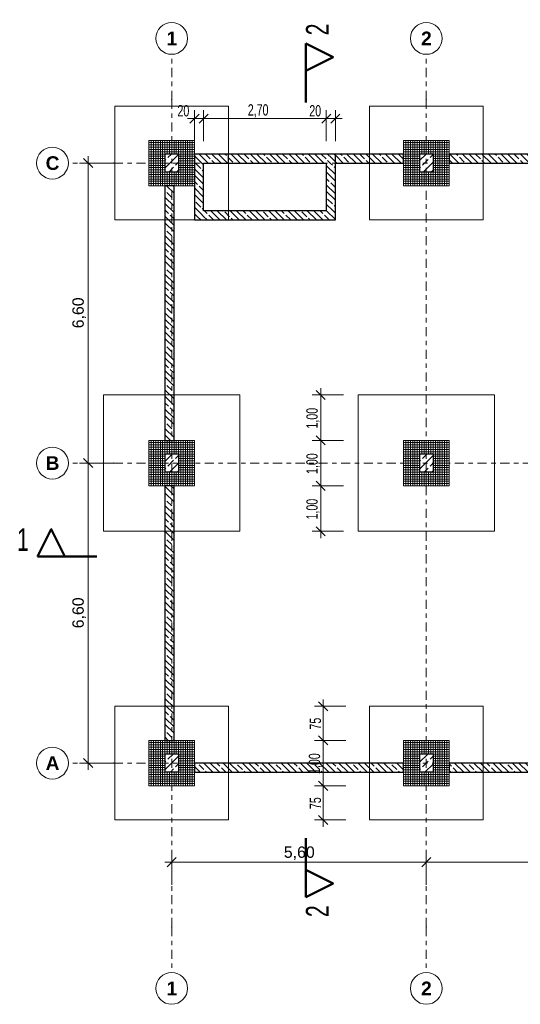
# Model space of a CAD drawing. Header units: metres. Extents: x -3.3 to 34.5, y -5.3 to 16.4.
# Tile 1 of 4: x -3.3 to 7.7, y -5.3 to 16.4. Entities that reach past the tile are written whole.
import ezdxf

# ---------------------------------------------------------------- set-up
doc = ezdxf.new("R2010")
doc.units = ezdxf.units.M
doc.header["$MEASUREMENT"] = 0
doc.set_wipeout_variables(frame=1)
for name, pattern in [('Raster', [0.4, 0.2, -0.1, 0, -0.1]), ('Untersicht', [0.2, 0.15, -0.05]), ('Wipeout_Contour', [1, 0, -1])]:
    doc.linetypes.add(name, pattern=pattern)
for name, color, linetype in [('85 Marker Schnitt.Marker', 7, 'Continuous'), ('Neubau_10 Stütze', 7, 'Continuous'), ('Neubau_10 Wand Aussen', 7, 'Continuous'), ('Neubau_20 Decke Roh', 7, 'Continuous'), ('Neubau_20 Fundamente', 7, 'Continuous'), ('Neubau_86 Achsraster', 7, 'Continuous'), ('Neubau_93 1_100 Bemaßung', 7, 'Continuous')]:
    doc.layers.add(name, color=color, linetype=linetype)
doc.styles.add('ERSTELLTER_STIL_1', font='arialbd.ttf')
doc.styles.add('ERSTELLTER_STIL_2', font='arial.ttf')
doc.styles.add('ERSTELLTER_STIL_3', font='GOTHIC.TTF', dxfattribs={"width": 0.7})
doc.dimstyles.new('ERSTELLTER_STIL__1', dxfattribs={"dimtxt": 0.25, "dimasz": 0.190285, "dimexe": 0.18, "dimexo": 0.5, "dimgap": 0, "dimtad": 1, "dimzin": 0, "dimdsep": 46, "dimtxsty": 'ERSTELLTER_STIL_2', "dimblk": 'ARROWHEAD_6', "dimblk1": 'ARROWHEAD_6', "dimblk2": 'ARROWHEAD_6', "dimcen": 0.09, "dimclrd": 7, "dimclre": 7, "dimclrt": 7, "dimazin": 0, "dimtfac": 1, "dimtdec": 4, "dimtmove": 0, "dimatfit": 3, "dimfxl": 1, "dimtolj": 1, "dimtzin": 0, "dimarcsym": 0})
doc.dimstyles.new('ERSTELLTER_STIL__2', dxfattribs={"dimtxt": 0.25, "dimasz": 0.190285, "dimexe": 0.18, "dimexo": 0.5, "dimgap": 0, "dimtad": 1, "dimtih": 1, "dimtoh": 1, "dimzin": 0, "dimdsep": 46, "dimtxsty": 'ERSTELLTER_STIL_2', "dimblk": 'ARROWHEAD_6', "dimblk1": 'ARROWHEAD_6', "dimblk2": 'ARROWHEAD_6', "dimcen": 0.09, "dimclrd": 7, "dimclre": 7, "dimclrt": 7, "dimazin": 0, "dimtfac": 1, "dimtdec": 4, "dimtmove": 0, "dimatfit": 3, "dimfxl": 1, "dimtolj": 1, "dimtzin": 0, "dimarcsym": 0})
doc.dimstyles.new('ERSTELLTER_STIL__3', dxfattribs={"dimtxt": 0.25, "dimasz": 0.190285, "dimexe": 0.18, "dimexo": 0.5, "dimgap": 0, "dimtad": 1, "dimtih": 1, "dimtoh": 1, "dimzin": 0, "dimdsep": 46, "dimtxsty": 'ERSTELLTER_STIL_3', "dimblk": 'ARROWHEAD_6', "dimblk1": 'ARROWHEAD_6', "dimblk2": 'ARROWHEAD_6', "dimcen": 0.09, "dimclrd": 7, "dimclre": 7, "dimclrt": 7, "dimazin": 0, "dimtfac": 1, "dimtdec": 4, "dimtmove": 0, "dimatfit": 3, "dimfxl": 1, "dimtolj": 1, "dimtzin": 0, "dimarcsym": 0})
doc.dimstyles.new('ERSTELLTER_STIL__4', dxfattribs={"dimtxt": 0.25, "dimasz": 0.190285, "dimexe": 0.18, "dimexo": 0.5, "dimgap": 0, "dimtad": 1, "dimzin": 0, "dimdsep": 46, "dimtxsty": 'ERSTELLTER_STIL_3', "dimblk": 'ARROWHEAD_6', "dimblk1": 'ARROWHEAD_6', "dimblk2": 'ARROWHEAD_6', "dimcen": 0.09, "dimclrd": 7, "dimclre": 7, "dimclrt": 7, "dimazin": 0, "dimtfac": 1, "dimtdec": 4, "dimtmove": 0, "dimatfit": 3, "dimfxl": 1, "dimtolj": 1, "dimtzin": 0, "dimarcsym": 0})
pattern_1 = [(135, (0, 0), (0.212132, 0.212132), []), (135, (-0.0707, -0.0707), (0.212132, 0.212132), []), (135, (-0.14142, -0.14142), (0.212132, 0.212132), [0.15, -0.05])]
pattern_2 = [(45, (0, 0), (-0.1697056, 0.1697056), []), (45, (-0.08485, 0.08485), (-0.1697056, 0.1697056), [0.18, -0.06])]
pattern_3 = [(0, (0, 0), (0, 0.05), []), (90, (0, 0), (-0.05, 0), [])]

# ---------------------------------------------------------------- blocks, each defined once
blk = doc.blocks.new('*D1')
at = {"layer": 'Neubau_93 1_100 Bemaßung', "color": 7, "linetype": 'Continuous', "lineweight": 13, "transparency": 16777216}
for p, q in [((-1.739, 13.1), (-1.939, 13.3)), ((-1.839, 13.35), (-1.839, 13.2)), ((-2.027, 13.2), (-1.339, 13.2)), ((-2.027, 6.6), (-1.339, 6.6)), ((-1.739, 6.5), (-1.939, 6.7))]:
    blk.add_line(p, q, dxfattribs=at)
at = {"color": 254, "linetype": 'Wipeout_Contour', "lineweight": 0, "ltscale": 40.489535, "transparency": 16777216}
blk.add_wipeout([(-1.839, 9.516), (-1.839, 10.284), (-2.189, 10.284), (-2.189, 9.516)], dxfattribs=at).dxf.layer = 'Neubau_93 1_100 Bemaßung'
at = {"layer": 'Neubau_93 1_100 Bemaßung', "color": 7, "linetype": 'Continuous', "lineweight": 13, "transparency": 16777216}
blk.add_line((-1.839, 13.2), (-1.839, 6.6), dxfattribs=at)
at = {"layer": 'Neubau_93 1_100 Bemaßung', "color": 7, "lineweight": 13, "transparency": 16777216, "insert": (-1.889, 9.566), "char_height": 0.25, "attachment_point": 7, "rotation": 90, "style": 'ERSTELLTER_STIL_2'}
blk.add_mtext('\\A1;6,60', dxfattribs=at)
blk = doc.blocks.new('ARROWHEAD_6')
at = {"color": 0, "linetype": 'Continuous', "lineweight": 0}
for p, q in [((0, 0), (-1, 0)), ((-0.5, -0.5), (0.5, 0.5))]:
    blk.add_line(p, q, dxfattribs=at)
blk = doc.blocks.new('*D3')
at = {"layer": 'Neubau_93 1_100 Bemaßung', "color": 7, "linetype": 'Continuous', "lineweight": 13, "transparency": 16777216}
for p, q in [((-2.027, 6.6), (-1.339, 6.6)), ((-1.739, 6.5), (-1.939, 6.7)), ((-1.939, 0.1), (-1.739, -0.1)), ((-2.027, 0), (-1.339, 0)), ((-1.839, 0), (-1.839, -0.15))]:
    blk.add_line(p, q, dxfattribs=at)
at = {"color": 254, "linetype": 'Wipeout_Contour', "lineweight": 0, "ltscale": 15.752377, "transparency": 16777216}
blk.add_wipeout([(-1.839, 2.916), (-1.839, 3.684), (-2.189, 3.684), (-2.189, 2.916)], dxfattribs=at).dxf.layer = 'Neubau_93 1_100 Bemaßung'
at = {"layer": 'Neubau_93 1_100 Bemaßung', "color": 7, "linetype": 'Continuous', "lineweight": 13, "transparency": 16777216}
blk.add_line((-1.839, 6.6), (-1.839, 0), dxfattribs=at)
at = {"layer": 'Neubau_93 1_100 Bemaßung', "color": 7, "lineweight": 13, "transparency": 16777216, "insert": (-1.889, 2.966), "char_height": 0.25, "attachment_point": 7, "rotation": 90, "style": 'ERSTELLTER_STIL_2'}
blk.add_mtext('\\A1;6,60', dxfattribs=at)
blk = doc.blocks.new('*D4')
at = {"layer": 'Neubau_93 1_100 Bemaßung', "color": 7, "linetype": 'Continuous', "lineweight": 13, "transparency": 16777216}
for p, q in [((0.1, -2.08), (-0.1, -2.28)), ((0, -2.68), (0, -1.992)), ((5.7, -2.08), (5.5, -2.28)), ((5.6, -2.68), (5.6, -1.992)), ((-0.15, -2.18), (0, -2.18))]:
    blk.add_line(p, q, dxfattribs=at)
at = {"color": 254, "linetype": 'Wipeout_Contour', "lineweight": 0, "ltscale": 14.109469, "transparency": 16777216}
blk.add_wipeout([(2.416, -2.18), (3.184, -2.18), (3.184, -1.83), (2.416, -1.83)], dxfattribs=at).dxf.layer = 'Neubau_93 1_100 Bemaßung'
at = {"layer": 'Neubau_93 1_100 Bemaßung', "color": 7, "linetype": 'Continuous', "lineweight": 13, "transparency": 16777216}
blk.add_line((0, -2.18), (5.6, -2.18), dxfattribs=at)
at = {"layer": 'Neubau_93 1_100 Bemaßung', "color": 7, "lineweight": 13, "transparency": 16777216, "insert": (2.466, -2.13), "char_height": 0.25, "attachment_point": 7, "style": 'ERSTELLTER_STIL_2'}
blk.add_mtext('\\A1;5,60', dxfattribs=at)
blk = doc.blocks.new('*D5')
at = {"layer": 'Neubau_93 1_100 Bemaßung', "color": 7, "linetype": 'Continuous', "lineweight": 13, "transparency": 16777216}
for p, q in [((5.7, -2.08), (5.5, -2.28)), ((5.6, -2.68), (5.6, -1.992)), ((11.3, -2.08), (11.1, -2.28)), ((11.2, -2.68), (11.2, -1.992))]:
    blk.add_line(p, q, dxfattribs=at)
at = {"color": 254, "linetype": 'Wipeout_Contour', "lineweight": 0, "ltscale": 34.639683, "transparency": 16777216}
blk.add_wipeout([(8.016, -2.18), (8.784, -2.18), (8.784, -1.83), (8.016, -1.83)], dxfattribs=at).dxf.layer = 'Neubau_93 1_100 Bemaßung'
at = {"layer": 'Neubau_93 1_100 Bemaßung', "color": 7, "linetype": 'Continuous', "lineweight": 13, "transparency": 16777216}
blk.add_line((5.6, -2.18), (11.2, -2.18), dxfattribs=at)
at = {"layer": 'Neubau_93 1_100 Bemaßung', "color": 7, "lineweight": 13, "transparency": 16777216, "insert": (8.066, -2.13), "char_height": 0.25, "attachment_point": 7, "style": 'ERSTELLTER_STIL_2'}
blk.add_mtext('\\A1;5,60', dxfattribs=at)
blk = doc.blocks.new('*D18')
at = {"layer": 'Neubau_93 1_100 Bemaßung', "color": 7, "linetype": 'Continuous', "lineweight": 13, "transparency": 16777216}
for p, q in [((0.7, 13.679), (0.7, 14.367)), ((3.4, 13.679), (3.4, 14.367)), ((0.55, 14.179), (0.7, 14.179)), ((0.8, 14.279), (0.6, 14.079)), ((0.7, 14.179), (3.4, 14.179)), ((3.3, 14.079), (3.5, 14.279)), ((3.4, 14.179), (3.6, 14.179))]:
    blk.add_line(p, q, dxfattribs=at)
at = {"layer": 'Neubau_93 1_100 Bemaßung', "color": 7, "lineweight": 13, "transparency": 16777216, "char_height": 0.25, "attachment_point": 7, "style": 'ERSTELLTER_STIL_3'}
for s, insert in [('\\A1;2,70', (1.673, 14.199)), ('\\A1;20', (3.026, 14.223))]:
    blk.add_mtext(s, dxfattribs=dict(at, insert=insert))
blk = doc.blocks.new('*D19')
at = {"layer": 'Neubau_93 1_100 Bemaßung', "color": 7, "linetype": 'Continuous', "lineweight": 13, "transparency": 16777216}
for p, q in [((3.6, 13.679), (3.6, 14.367)), ((3.3, 14.079), (3.5, 14.279)), ((3.4, 14.179), (3.6, 14.179)), ((3.7, 14.279), (3.5, 14.079)), ((3.6, 14.179), (3.75, 14.179))]:
    blk.add_line(p, q, dxfattribs=at)
blk = doc.blocks.new('*D20')
at = {"layer": 'Neubau_93 1_100 Bemaßung', "color": 7, "linetype": 'Continuous', "lineweight": 13, "transparency": 16777216}
for p, q in [((0.5, 13.679), (0.5, 14.367)), ((0.7, 13.679), (0.7, 14.367)), ((0.35, 14.179), (0.5, 14.179)), ((0.4, 14.079), (0.6, 14.279)), ((0.5, 14.179), (0.7, 14.179)), ((0.8, 14.279), (0.6, 14.079)), ((0.7, 14.179), (0.85, 14.179))]:
    blk.add_line(p, q, dxfattribs=at)
at = {"layer": 'Neubau_93 1_100 Bemaßung', "color": 7, "lineweight": 13, "transparency": 16777216, "insert": (0.126, 14.223), "char_height": 0.25, "attachment_point": 7, "style": 'ERSTELLTER_STIL_3'}
blk.add_mtext('\\A1;20', dxfattribs=at)
blk = doc.blocks.new('*D25')
at = {"layer": 'Neubau_93 1_100 Bemaßung', "color": 7, "linetype": 'Continuous', "lineweight": 13, "transparency": 16777216}
for p, q in [((3.231, -0.4), (3.431, -0.6)), ((3.831, -0.5), (3.143, -0.5)), ((3.331, -1.25), (3.331, -0.5)), ((3.831, -1.25), (3.143, -1.25)), ((3.231, -1.15), (3.431, -1.35)), ((3.331, -1.4), (3.331, -1.25))]:
    blk.add_line(p, q, dxfattribs=at)
at = {"layer": 'Neubau_93 1_100 Bemaßung', "color": 7, "lineweight": 13, "transparency": 16777216, "insert": (3.287, -1.012), "char_height": 0.25, "attachment_point": 7, "rotation": 90, "style": 'ERSTELLTER_STIL_3'}
blk.add_mtext('\\A1;75', dxfattribs=at)
blk = doc.blocks.new('*D26')
at = {"layer": 'Neubau_93 1_100 Bemaßung', "color": 7, "linetype": 'Continuous', "lineweight": 13, "transparency": 16777216}
for p, q in [((3.831, 0.5), (3.143, 0.5)), ((3.231, 0.6), (3.431, 0.4)), ((3.331, -0.5), (3.331, 0.5)), ((3.231, -0.4), (3.431, -0.6)), ((3.831, -0.5), (3.143, -0.5))]:
    blk.add_line(p, q, dxfattribs=at)
at = {"layer": 'Neubau_93 1_100 Bemaßung', "color": 7, "lineweight": 13, "transparency": 16777216, "insert": (3.31, -0.24), "char_height": 0.25, "attachment_point": 7, "rotation": 90, "style": 'ERSTELLTER_STIL_3'}
blk.add_mtext('\\A1;1,00', dxfattribs=at)
blk = doc.blocks.new('*D27')
at = {"layer": 'Neubau_93 1_100 Bemaßung', "color": 7, "linetype": 'Continuous', "lineweight": 13, "transparency": 16777216}
for p, q in [((3.431, 1.15), (3.231, 1.35)), ((3.331, 1.25), (3.331, 1.4)), ((3.831, 1.25), (3.143, 1.25)), ((3.331, 0.5), (3.331, 1.25)), ((3.831, 0.5), (3.143, 0.5)), ((3.231, 0.6), (3.431, 0.4))]:
    blk.add_line(p, q, dxfattribs=at)
at = {"layer": 'Neubau_93 1_100 Bemaßung', "color": 7, "lineweight": 13, "transparency": 16777216, "insert": (3.287, 0.738), "char_height": 0.25, "attachment_point": 7, "rotation": 90, "style": 'ERSTELLTER_STIL_3'}
blk.add_mtext('\\A1;75', dxfattribs=at)
blk = doc.blocks.new('*D28')
at = {"layer": 'Neubau_93 1_100 Bemaßung', "color": 7, "linetype": 'Continuous', "lineweight": 13, "transparency": 16777216}
for p, q in [((3.777, 6.1), (3.089, 6.1)), ((3.177, 6.2), (3.377, 6)), ((3.277, 5.1), (3.277, 6.1)), ((3.177, 5.2), (3.377, 5)), ((3.777, 5.1), (3.089, 5.1)), ((3.277, 4.95), (3.277, 5.1))]:
    blk.add_line(p, q, dxfattribs=at)
at = {"layer": 'Neubau_93 1_100 Bemaßung', "color": 7, "lineweight": 13, "transparency": 16777216, "insert": (3.257, 5.36), "char_height": 0.25, "attachment_point": 7, "rotation": 90, "style": 'ERSTELLTER_STIL_3'}
blk.add_mtext('\\A1;1,00', dxfattribs=at)
blk = doc.blocks.new('*D29')
at = {"layer": 'Neubau_93 1_100 Bemaßung', "color": 7, "linetype": 'Continuous', "lineweight": 13, "transparency": 16777216}
for p, q in [((3.177, 7.2), (3.377, 7)), ((3.777, 7.1), (3.089, 7.1)), ((3.277, 6.1), (3.277, 7.1)), ((3.777, 6.1), (3.089, 6.1)), ((3.177, 6.2), (3.377, 6))]:
    blk.add_line(p, q, dxfattribs=at)
at = {"layer": 'Neubau_93 1_100 Bemaßung', "color": 7, "lineweight": 13, "transparency": 16777216, "insert": (3.257, 6.36), "char_height": 0.25, "attachment_point": 7, "rotation": 90, "style": 'ERSTELLTER_STIL_3'}
blk.add_mtext('\\A1;1,00', dxfattribs=at)
blk = doc.blocks.new('*D30')
at = {"layer": 'Neubau_93 1_100 Bemaßung', "color": 7, "linetype": 'Continuous', "lineweight": 13, "transparency": 16777216}
for p, q in [((3.277, 8.1), (3.277, 8.25)), ((3.777, 8.1), (3.089, 8.1)), ((3.377, 8), (3.177, 8.2)), ((3.277, 7.1), (3.277, 8.1)), ((3.177, 7.2), (3.377, 7)), ((3.777, 7.1), (3.089, 7.1))]:
    blk.add_line(p, q, dxfattribs=at)
at = {"layer": 'Neubau_93 1_100 Bemaßung', "color": 7, "lineweight": 13, "transparency": 16777216, "insert": (3.257, 7.36), "char_height": 0.25, "attachment_point": 7, "rotation": 90, "style": 'ERSTELLTER_STIL_3'}
blk.add_mtext('\\A1;1,00', dxfattribs=at)
blk = doc.blocks.new('*D31')
at = {"layer": 'Neubau_93 1_100 Bemaßung', "color": 7, "linetype": 'Continuous', "lineweight": 13, "transparency": 16777216}
for p, q in [((3.4, 13.679), (3.4, 14.367)), ((3.6, 13.679), (3.6, 14.367)), ((3.25, 14.179), (3.4, 14.179)), ((3.3, 14.079), (3.5, 14.279)), ((3.4, 14.179), (3.6, 14.179)), ((3.7, 14.279), (3.5, 14.079)), ((3.6, 14.179), (3.75, 14.179))]:
    blk.add_line(p, q, dxfattribs=at)
at = {"layer": 'Neubau_93 1_100 Bemaßung', "color": 7, "lineweight": 13, "transparency": 16777216, "insert": (3.026, 14.223), "char_height": 0.25, "attachment_point": 7, "style": 'ERSTELLTER_STIL_3'}
blk.add_mtext('\\A1;20', dxfattribs=at)

msp = doc.modelspace()

# ---------------------------------------------------------------- hatches: boundary and pattern name
at = {"layer": 'Neubau_10 Stütze', "linetype": 'Continuous', "lineweight": 0, "true_color": 0x000000}
h = msp.add_hatch(dxfattribs=at)
h.set_pattern_fill('BETON_STAHLBETON', color=18, style=0, pattern_type=2)
h.set_pattern_definition(pattern_2)
h.paths.add_polyline_path([(0.15, 13), (0.15, 13.4), (-0.15, 13.4), (-0.15, 13)])
h = msp.add_hatch(dxfattribs=at)
h.set_pattern_fill('BETON_STAHLBETON', color=18, style=0, pattern_type=2)
h.set_pattern_definition(pattern_2)
h.paths.add_polyline_path([(5.75, 13), (5.75, 13.4), (5.45, 13.4), (5.45, 13)])
h = msp.add_hatch(dxfattribs=at)
h.set_pattern_fill('BETON_STAHLBETON', color=18, style=0, pattern_type=2)
h.set_pattern_definition(pattern_2)
h.paths.add_polyline_path([(0.15, 6.4), (0.15, 6.8), (-0.15, 6.8), (-0.15, 6.4)])
h = msp.add_hatch(dxfattribs=at)
h.set_pattern_fill('BETON_STAHLBETON', color=18, style=0, pattern_type=2)
h.set_pattern_definition(pattern_2)
h.paths.add_polyline_path([(5.75, 6.4), (5.75, 6.8), (5.45, 6.8), (5.45, 6.4)])
h = msp.add_hatch(dxfattribs=at)
h.set_pattern_fill('BETON_STAHLBETON', color=18, style=0, pattern_type=2)
h.set_pattern_definition(pattern_2)
h.paths.add_polyline_path([(0.15, -0.2), (0.15, 0.2), (-0.15, 0.2), (-0.15, -0.2)])
h = msp.add_hatch(dxfattribs=at)
h.set_pattern_fill('BETON_STAHLBETON', color=18, style=0, pattern_type=2)
h.set_pattern_definition(pattern_2)
h.paths.add_polyline_path([(5.75, -0.2), (5.75, 0.2), (5.45, 0.2), (5.45, -0.2)])
at = {"layer": 'Neubau_10 Wand Aussen', "linetype": 'Continuous', "lineweight": 0, "true_color": 0x000000}
h = msp.add_hatch(dxfattribs=at)
h.set_pattern_fill('BETON_WU', color=18, style=0, pattern_type=2)
h.set_pattern_definition(pattern_1)
h.paths.add_polyline_path([(0.7, 13.2), (0.5, 13.4), (0.5, 13.2)])
h = msp.add_hatch(dxfattribs=at)
h.set_pattern_fill('BETON_WU', color=18, style=0, pattern_type=2)
h.set_pattern_definition(pattern_1)
h.paths.add_polyline_path([(0.5, 13.4), (0.7, 13.2), (0.7, 13.4)])
h = msp.add_hatch(dxfattribs=at)
h.set_pattern_fill('BETON_WU', color=18, style=0, pattern_type=2)
h.set_pattern_definition(pattern_1)
h.paths.add_polyline_path([(3.4, 13.4), (0.7, 13.4), (0.7, 13.2), (3.4, 13.2)])
h = msp.add_hatch(dxfattribs=at)
h.set_pattern_fill('BETON_WU', color=18, style=0, pattern_type=2)
h.set_pattern_definition(pattern_1)
h.paths.add_polyline_path([(0.7, 13.2), (1.25, 13.2), (1.25, 13.4), (0.7, 13.4)])
h = msp.add_hatch(dxfattribs=at)
h.set_pattern_fill('BETON_WU', color=18, style=0, pattern_type=2)
h.set_pattern_definition(pattern_1)
h.paths.add_polyline_path([(3.4, 13.2), (3.6, 13.2), (3.6, 13.4)])
h = msp.add_hatch(dxfattribs=at)
h.set_pattern_fill('BETON_WU', color=18, style=0, pattern_type=2)
h.set_pattern_definition(pattern_1)
h.paths.add_polyline_path([(3.4, 13.4), (3.4, 13.2), (3.6, 13.4)])
h = msp.add_hatch(dxfattribs=at)
h.set_pattern_fill('BETON_WU', color=18, style=0, pattern_type=2)
h.set_pattern_definition(pattern_1)
h.paths.add_polyline_path([(3.6, 13.2), (5.1, 13.2), (5.1, 13.4), (3.6, 13.4)])
h = msp.add_hatch(dxfattribs=at)
h.set_pattern_fill('BETON_WU', color=18, style=0, pattern_type=2)
h.set_pattern_definition(pattern_1)
h.paths.add_polyline_path([(6.1, 13.2), (10.7, 13.2), (10.7, 13.4), (6.1, 13.4)])
h = msp.add_hatch(dxfattribs=at)
h.set_pattern_fill('BETON_WU', color=18, style=0, pattern_type=2)
h.set_pattern_definition(pattern_1)
h.paths.add_polyline_path([(0.7, 12.15), (0.7, 13.2), (0.5, 13.2), (0.5, 12.15)])
h = msp.add_hatch(dxfattribs=at)
h.set_pattern_fill('BETON_WU', color=18, style=0, pattern_type=2)
h.set_pattern_definition(pattern_1)
h.paths.add_polyline_path([(3.4, 13.2), (3.4, 12.15), (3.6, 12.15), (3.6, 13.2)])
h = msp.add_hatch(dxfattribs=at)
h.set_pattern_fill('BETON_WU', color=18, style=0, pattern_type=2)
h.set_pattern_definition(pattern_1)
h.paths.add_polyline_path([(0.05, 7.1), (0.05, 12.7), (-0.15, 12.7), (-0.15, 7.1)])
h = msp.add_hatch(dxfattribs=at)
h.set_pattern_fill('BETON_WU', color=18, style=0, pattern_type=2)
h.set_pattern_definition(pattern_1)
h.paths.add_polyline_path([(0.7, 12.15), (0.5, 11.95), (0.7, 11.95)])
h = msp.add_hatch(dxfattribs=at)
h.set_pattern_fill('BETON_WU', color=18, style=0, pattern_type=2)
h.set_pattern_definition(pattern_1)
h.paths.add_polyline_path([(0.5, 12.15), (0.5, 11.95), (0.7, 12.15)])
h = msp.add_hatch(dxfattribs=at)
h.set_pattern_fill('BETON_WU', color=18, style=0, pattern_type=2)
h.set_pattern_definition(pattern_1)
h.paths.add_polyline_path([(3.4, 12.15), (0.7, 12.15), (0.7, 11.95), (3.4, 11.95)])
h = msp.add_hatch(dxfattribs=at)
h.set_pattern_fill('BETON_WU', color=18, style=0, pattern_type=2)
h.set_pattern_definition(pattern_1)
h.paths.add_polyline_path([(3.4, 12.15), (3.6, 11.95), (3.6, 12.15)])
h = msp.add_hatch(dxfattribs=at)
h.set_pattern_fill('BETON_WU', color=18, style=0, pattern_type=2)
h.set_pattern_definition(pattern_1)
h.paths.add_polyline_path([(3.4, 11.95), (3.6, 11.95), (3.4, 12.15)])
h = msp.add_hatch(dxfattribs=at)
h.set_pattern_fill('BETON_WU', color=18, style=0, pattern_type=2)
h.set_pattern_definition(pattern_1)
h.paths.add_polyline_path([(-0.15, 6.1), (-0.15, 0.5), (0.05, 0.5), (0.05, 6.1)])
h = msp.add_hatch(dxfattribs=at)
h.set_pattern_fill('BETON_WU', color=18, style=0, pattern_type=2)
h.set_pattern_definition(pattern_1)
h.paths.add_polyline_path([(5.1, 0), (0.5, 0), (0.5, -0.2), (5.1, -0.2)])
h = msp.add_hatch(dxfattribs=at)
h.set_pattern_fill('BETON_WU', color=18, style=0, pattern_type=2)
h.set_pattern_definition(pattern_1)
h.paths.add_polyline_path([(10.7, 0), (6.1, 0), (6.1, -0.2), (10.7, -0.2)])
at = {"layer": 'Neubau_20 Fundamente', "linetype": 'Continuous', "lineweight": 0, "true_color": 0x000000}
h = msp.add_hatch(dxfattribs=at)
h.set_pattern_fill('BETON_FERTIGTEIL_TRÄGER', color=18, style=0, pattern_type=2)
h.set_pattern_definition(pattern_3)
h.paths.add_polyline_path([(-0.5, 12.7), (0.5, 12.7), (0.5, 13.7), (-0.5, 13.7)])
h.paths.add_polyline_path([(-0.15, 13.4), (0.15, 13.4), (0.15, 13), (-0.15, 13)], flags=0)
h = msp.add_hatch(dxfattribs=at)
h.set_pattern_fill('BETON_FERTIGTEIL_TRÄGER', color=18, style=0, pattern_type=2)
h.set_pattern_definition(pattern_3)
h.paths.add_polyline_path([(5.1, 12.7), (6.1, 12.7), (6.1, 13.7), (5.1, 13.7)])
h.paths.add_polyline_path([(5.45, 13.4), (5.75, 13.4), (5.75, 13), (5.45, 13)], flags=0)
h = msp.add_hatch(dxfattribs=at)
h.set_pattern_fill('BETON_FERTIGTEIL_TRÄGER', color=18, style=0, pattern_type=2)
h.set_pattern_definition(pattern_3)
h.paths.add_polyline_path([(-0.5, 7.1), (-0.5, 6.1), (0.5, 6.1), (0.5, 7.1)])
h.paths.add_polyline_path([(-0.15, 6.8), (0.15, 6.8), (0.15, 6.4), (-0.15, 6.4)], flags=0)
h = msp.add_hatch(dxfattribs=at)
h.set_pattern_fill('BETON_FERTIGTEIL_TRÄGER', color=18, style=0, pattern_type=2)
h.set_pattern_definition(pattern_3)
h.paths.add_polyline_path([(5.1, 7.1), (5.1, 6.1), (6.1, 6.1), (6.1, 7.1)])
h.paths.add_polyline_path([(5.45, 6.8), (5.75, 6.8), (5.75, 6.4), (5.45, 6.4)], flags=0)
h = msp.add_hatch(dxfattribs=at)
h.set_pattern_fill('BETON_FERTIGTEIL_TRÄGER', color=18, style=0, pattern_type=2)
h.set_pattern_definition(pattern_3)
h.paths.add_polyline_path([(-0.5, -0.5), (0.5, -0.5), (0.5, 0.5), (-0.5, 0.5)])
h.paths.add_polyline_path([(-0.15, 0.2), (0.15, 0.2), (0.15, -0.2), (-0.15, -0.2)], flags=0)
h = msp.add_hatch(dxfattribs=at)
h.set_pattern_fill('BETON_FERTIGTEIL_TRÄGER', color=18, style=0, pattern_type=2)
h.set_pattern_definition(pattern_3)
h.paths.add_polyline_path([(5.1, -0.5), (6.1, -0.5), (6.1, 0.5), (5.1, 0.5)])
h.paths.add_polyline_path([(5.45, 0.2), (5.75, 0.2), (5.75, -0.2), (5.45, -0.2)], flags=0)

# ---------------------------------------------------------------- linework, layer by layer
at = {"layer": '85 Marker Schnitt.Marker', "color": 7, "linetype": 'Continuous', "lineweight": 50}
msp.add_line((2.949, 14.531), (2.949, 15.231), dxfattribs=at)
at = {"layer": 'Neubau_10 Stütze', "color": 7, "linetype": 'Continuous', "lineweight": 25}
for p, q in [((0.15, 13.4), (-0.15, 13.4)), ((-0.15, 13.4), (-0.15, 13)), ((0.15, 13.4), (0.15, 13)), ((5.75, 13.4), (5.45, 13.4)), ((5.45, 13.4), (5.45, 13)), ((5.75, 13.4), (5.75, 13)), ((0.15, 13), (-0.15, 13)), ((5.75, 13), (5.45, 13)), ((-0.15, 6.8), (-0.15, 6.4)), ((0.15, 6.8), (-0.15, 6.8)), ((0.15, 6.8), (0.15, 6.4)), ((5.75, 6.8), (5.45, 6.8)), ((5.45, 6.8), (5.45, 6.4)), ((5.75, 6.8), (5.75, 6.4)), ((0.15, 6.4), (-0.15, 6.4)), ((5.75, 6.4), (5.45, 6.4)), ((-0.15, 0.2), (-0.15, -0.2)), ((0.15, 0.2), (-0.15, 0.2)), ((0.15, 0.2), (0.15, -0.2)), ((5.45, 0.2), (5.45, -0.2)), ((5.75, 0.2), (5.45, 0.2)), ((5.75, 0.2), (5.75, -0.2)), ((0.15, -0.2), (-0.15, -0.2)), ((5.75, -0.2), (5.45, -0.2))]:
    msp.add_line(p, q, dxfattribs=at)
at = {"layer": 'Neubau_10 Stütze', "color": 7, "linetype": 'Untersicht', "lineweight": 18, "flags": 128}
for points in [[(-0.15, 13.4), (-0.15, 13)], [(0.15, 13.4), (-0.15, 13.4)], [(0.15, 13), (0.15, 13.4)], [(5.45, 13.4), (5.45, 13)], [(5.75, 13.4), (5.45, 13.4)], [(5.75, 13), (5.75, 13.4)], [(-0.15, 13), (0.15, 13)], [(5.45, 13), (5.75, 13)], [(-0.15, 6.8), (-0.15, 6.4)], [(0.15, 6.8), (-0.15, 6.8)], [(0.15, 6.4), (0.15, 6.8)], [(5.45, 6.8), (5.45, 6.4)], [(5.75, 6.8), (5.45, 6.8)], [(5.75, 6.4), (5.75, 6.8)], [(-0.15, 6.4), (0.15, 6.4)], [(5.45, 6.4), (5.75, 6.4)], [(-0.15, 0.2), (-0.15, -0.2)], [(0.15, 0.2), (-0.15, 0.2)], [(0.15, -0.2), (0.15, 0.2)], [(5.45, 0.2), (5.45, -0.2)], [(5.75, 0.2), (5.45, 0.2)], [(5.75, -0.2), (5.75, 0.2)], [(-0.15, -0.2), (0.15, -0.2)], [(5.45, -0.2), (5.75, -0.2)]]:
    msp.add_lwpolyline(points, dxfattribs=at)
at = {"layer": 'Neubau_10 Wand Aussen', "color": 7, "linetype": 'Continuous', "lineweight": 25, "flags": 128}
for points in [[(0.5, 13.4), (0.5, 13.2)], [(3.6, 13.4), (0.5, 13.4)], [(1.25, 13.4), (0.7, 13.4)], [(1.25, 13.2), (1.25, 13.4)], [(5.1, 13.4), (3.6, 13.4)], [(5.1, 13.2), (5.1, 13.4)], [(10.7, 13.4), (6.1, 13.4)], [(6.1, 13.4), (6.1, 13.2)], [(0.5, 13.2), (0.5, 11.95)], [(0.7, 13.2), (3.4, 13.2)], [(0.7, 12.15), (0.7, 13.2)], [(0.7, 13.2), (1.25, 13.2)], [(3.4, 13.2), (3.4, 12.15)], [(3.6, 12.15), (3.6, 13.2)], [(3.6, 13.2), (5.1, 13.2)], [(6.1, 13.2), (10.7, 13.2)], [(0.05, 12.7), (-0.15, 12.7)], [(-0.15, 12.7), (-0.15, 7.1)], [(0.05, 7.1), (0.05, 12.7)], [(3.4, 12.15), (0.7, 12.15)], [(3.6, 11.95), (3.6, 12.15)], [(0.5, 11.95), (0.7, 11.95)], [(0.7, 11.95), (3.6, 11.95)], [(-0.15, 7.1), (0.05, 7.1)], [(-0.15, 6.1), (-0.15, 0.5)], [(0.05, 6.1), (-0.15, 6.1)], [(0.05, 0.5), (0.05, 6.1)], [(-0.15, 0.5), (0.05, 0.5)], [(5.1, 0), (0.5, 0)], [(0.5, 0), (0.5, -0.2)], [(0.5, -0.2), (5.1, -0.2)], [(5.1, -0.2), (5.1, 0)], [(10.7, 0), (6.1, 0)], [(6.1, 0), (6.1, -0.2)], [(6.1, -0.2), (10.7, -0.2)]]:
    msp.add_lwpolyline(points, dxfattribs=at)
at = {"layer": 'Neubau_20 Decke Roh', "color": 7, "linetype": 'Continuous', "lineweight": 25, "flags": 128}
msp.add_lwpolyline([(0.5, 11.95), (3.6, 11.95), (3.6, 13.4), (0.5, 13.4)], close=True, dxfattribs=at)
at = {"layer": 'Neubau_20 Fundamente', "color": 7, "linetype": 'Continuous', "lineweight": 13}
for p, q in [((0.5, 13.7), (-0.5, 13.7)), ((-0.5, 13.7), (-0.5, 12.7)), ((0.5, 13.7), (0.5, 12.7)), ((5.1, 13.7), (5.1, 12.7)), ((6.1, 13.7), (5.1, 13.7)), ((6.1, 13.7), (6.1, 12.7)), ((-0.15, 13.4), (-0.15, 13)), ((0.15, 13.4), (-0.15, 13.4)), ((0.15, 13.4), (0.15, 13)), ((5.45, 13.4), (5.45, 13)), ((5.75, 13.4), (5.45, 13.4)), ((5.75, 13.4), (5.75, 13)), ((0.15, 13), (-0.15, 13)), ((5.75, 13), (5.45, 13)), ((0.5, 12.7), (-0.5, 12.7)), ((6.1, 12.7), (5.1, 12.7)), ((-0.5, 7.1), (-0.5, 6.1)), ((0.5, 7.1), (-0.5, 7.1)), ((0.5, 7.1), (0.5, 6.1)), ((5.1, 7.1), (5.1, 6.1)), ((6.1, 7.1), (5.1, 7.1)), ((6.1, 7.1), (6.1, 6.1)), ((-0.15, 6.8), (-0.15, 6.4)), ((0.15, 6.8), (-0.15, 6.8)), ((0.15, 6.8), (0.15, 6.4)), ((5.45, 6.8), (5.45, 6.4)), ((5.75, 6.8), (5.45, 6.8)), ((5.75, 6.8), (5.75, 6.4)), ((0.15, 6.4), (-0.15, 6.4)), ((5.75, 6.4), (5.45, 6.4)), ((0.5, 6.1), (-0.5, 6.1)), ((6.1, 6.1), (5.1, 6.1)), ((0.5, 0.5), (-0.5, 0.5)), ((-0.5, 0.5), (-0.5, -0.5)), ((0.5, 0.5), (0.5, -0.5)), ((5.1, 0.5), (5.1, -0.5)), ((6.1, 0.5), (5.1, 0.5)), ((6.1, 0.5), (6.1, -0.5)), ((-0.15, 0.2), (-0.15, -0.2)), ((0.15, 0.2), (-0.15, 0.2)), ((0.15, 0.2), (0.15, -0.2)), ((5.45, 0.2), (5.45, -0.2)), ((5.75, 0.2), (5.45, 0.2)), ((5.75, 0.2), (5.75, -0.2)), ((0.15, -0.2), (-0.15, -0.2)), ((5.75, -0.2), (5.45, -0.2)), ((0.5, -0.5), (-0.5, -0.5)), ((6.1, -0.5), (5.1, -0.5))]:
    msp.add_line(p, q, dxfattribs=at)
at = {"layer": 'Neubau_20 Fundamente', "color": 7, "linetype": 'Continuous', "lineweight": 18, "flags": 128}
for points in [[(-1.25, 11.95), (-1.25, 14.45)], [(-1.25, 14.45), (1.25, 14.45)], [(1.25, 14.45), (1.25, 11.95)], [(4.35, 11.95), (4.35, 14.45)], [(4.35, 14.45), (6.85, 14.45)], [(6.85, 14.45), (6.85, 11.95)], [(1.25, 11.95), (-1.25, 11.95)], [(6.85, 11.95), (4.35, 11.95)], [(-1.5, 5.1), (-1.5, 8.1)], [(-1.5, 8.1), (1.5, 8.1)], [(1.5, 8.1), (1.5, 5.1)], [(4.1, 5.1), (4.1, 8.1)], [(4.1, 8.1), (7.1, 8.1)], [(7.1, 8.1), (7.1, 5.1)], [(1.5, 5.1), (-1.5, 5.1)], [(7.1, 5.1), (4.1, 5.1)], [(-1.25, -1.25), (-1.25, 1.25)], [(-1.25, 1.25), (1.25, 1.25)], [(1.25, 1.25), (1.25, -1.25)], [(4.35, -1.25), (4.35, 1.25)], [(4.35, 1.25), (6.85, 1.25)], [(6.85, 1.25), (6.85, -1.25)], [(1.25, -1.25), (-1.25, -1.25)], [(6.85, -1.25), (4.35, -1.25)]]:
    msp.add_lwpolyline(points, dxfattribs=at)
at = {"layer": 'Neubau_20 Fundamente', "color": 7, "linetype": 'Untersicht', "lineweight": 18, "flags": 128}
for points in [[(-0.5, 12.7), (-0.5, 13.7)], [(-0.5, 13.7), (0.5, 13.7)], [(0.5, 13.7), (0.5, 12.7)], [(5.1, 12.7), (5.1, 13.7)], [(5.1, 13.7), (6.1, 13.7)], [(6.1, 13.7), (6.1, 12.7)], [(-0.15, 13.4), (-0.15, 13)], [(0.15, 13.4), (-0.15, 13.4)], [(0.15, 13), (0.15, 13.4)], [(5.45, 13.4), (5.45, 13)], [(5.75, 13.4), (5.45, 13.4)], [(5.75, 13), (5.75, 13.4)], [(-0.15, 13), (0.15, 13)], [(5.45, 13), (5.75, 13)], [(0.5, 12.7), (-0.5, 12.7)], [(6.1, 12.7), (5.1, 12.7)], [(-0.5, 6.1), (-0.5, 7.1)], [(-0.5, 7.1), (0.5, 7.1)], [(0.5, 7.1), (0.5, 6.1)], [(5.1, 6.1), (5.1, 7.1)], [(5.1, 7.1), (6.1, 7.1)], [(6.1, 7.1), (6.1, 6.1)], [(0.15, 6.8), (-0.15, 6.8)], [(-0.15, 6.8), (-0.15, 6.4)], [(0.15, 6.4), (0.15, 6.8)], [(5.75, 6.8), (5.45, 6.8)], [(5.45, 6.8), (5.45, 6.4)], [(5.75, 6.4), (5.75, 6.8)], [(-0.15, 6.4), (0.15, 6.4)], [(5.45, 6.4), (5.75, 6.4)], [(0.5, 6.1), (-0.5, 6.1)], [(6.1, 6.1), (5.1, 6.1)], [(-0.5, -0.5), (-0.5, 0.5)], [(-0.5, 0.5), (0.5, 0.5)], [(0.5, 0.5), (0.5, -0.5)], [(5.1, -0.5), (5.1, 0.5)], [(5.1, 0.5), (6.1, 0.5)], [(6.1, 0.5), (6.1, -0.5)], [(-0.15, 0.2), (-0.15, -0.2)], [(0.15, 0.2), (-0.15, 0.2)], [(0.15, -0.2), (0.15, 0.2)], [(5.45, 0.2), (5.45, -0.2)], [(5.75, 0.2), (5.45, 0.2)], [(5.75, -0.2), (5.75, 0.2)], [(-0.15, -0.2), (0.15, -0.2)], [(5.45, -0.2), (5.75, -0.2)], [(0.5, -0.5), (-0.5, -0.5)], [(6.1, -0.5), (5.1, -0.5)]]:
    msp.add_lwpolyline(points, dxfattribs=at)
at = {"layer": 'Neubau_86 Achsraster', "color": 7, "linetype": 'Raster', "lineweight": 13}
for p, q in [((0, 14.593), (0, 15.593)), ((5.6, 14.593), (5.6, 15.593)), ((0, 14.593), (0, -3.607)), ((5.6, 14.593), (5.6, -3.607)), ((-1.274, 13.2), (-2.274, 13.2)), ((-1.274, 13.2), (33.526, 13.2)), ((-1.274, 6.6), (-2.274, 6.6)), ((-1.274, 6.6), (33.526, 6.6)), ((-1.274, 0), (-2.274, 0)), ((-1.274, 0), (33.526, 0)), ((0, -3.607), (0, -4.607)), ((5.6, -3.607), (5.6, -4.607))]:
    msp.add_line(p, q, dxfattribs=at)
at = {"layer": 'Neubau_86 Achsraster', "color": 7, "linetype": 'Continuous', "lineweight": 13, "flags": 128}
for points in [[(0, 15.593, 1), (0, 16.293, 1)], [(5.6, 15.593, 1), (5.6, 16.293, 1)], [(-2.274, 13.2, 1), (-2.974, 13.2, 1)], [(-2.274, 6.6, 1), (-2.974, 6.6, 1)], [(-2.274, 0, 1), (-2.974, 0, 1)], [(0, -5.307, 1), (0, -4.607, 1)], [(5.6, -5.307, 1), (5.6, -4.607, 1)]]:
    msp.add_lwpolyline(points, format="xyb", close=True, dxfattribs=at)
at = {"layer": 'Neubau_86 Achsraster', "color": 7, "linetype": 'Raster', "lineweight": 13}
for p in [(0, 14.593), (0, 14.593), (5.6, 14.593), (5.6, 14.593), (-1.274, 13.2), (-1.274, 13.2), (-1.274, 6.6), (-1.274, 6.6), (-1.274, 0), (-1.274, 0), (0, -3.607), (0, -3.607), (5.6, -3.607), (5.6, -3.607)]:
    msp.add_point(p, dxfattribs=at)

# ---------------------------------------------------------------- texts
at = {"layer": '85 Marker Schnitt.Marker', "color": 7, "lineweight": 50, "insert": (3.452, 16.011), "char_height": 0.5, "attachment_point": 7, "rotation": 90, "style": 'ERSTELLTER_STIL_3'}
msp.add_mtext('\\A1;\\pt0;2', dxfattribs=at)
at = {"layer": '85 Marker Schnitt.Marker', "color": 7, "lineweight": 50, "insert": (-3.404, 4.668), "char_height": 0.5, "attachment_point": 7, "style": 'ERSTELLTER_STIL_3'}
msp.add_mtext('\\A1;\\pt0;1', dxfattribs=at)
at = {"layer": 'Neubau_86 Achsraster', "color": 7, "lineweight": 13, "char_height": 0.3, "attachment_point": 1, "style": 'ERSTELLTER_STIL_1'}
for s, insert in [('\\A1;\\pt0;1', (-0.114, 16.093)), ('\\A1;\\pt0;2', (5.486, 16.093)), ('\\A1;\\pt0;C', (-2.773, 13.35)), ('\\A1;\\pt0;B', (-2.773, 6.75)), ('\\A1;\\pt0;A', (-2.773, 0.15)), ('\\A1;\\pt0;1', (-0.114, -4.807)), ('\\A1;\\pt0;2', (5.486, -4.807))]:
    msp.add_mtext(s, dxfattribs=dict(at, insert=insert))

# ---------------------------------------------------------------- dimensions: what is measured, and where the dimension line sits
at = {"layer": 'Neubau_93 1_100 Bemaßung', "color": 7, "linetype": 'Continuous', "lineweight": 13}
for base, p1, p2, picture, middle in [((0.7, 14.179), (0.5, 13.2), (0.7, 13.03), '*D20', (0.316, 14.354)), ((3.4, 14.179), (0.7, 13.2), (3.4, 13.2), '*D18', (1.997, 14.354)), ((3.6, 14.179), (3.4, 13.2), (3.6, 13.2), '*D31', (3.216, 14.354)), ((3.6, 14.179), (3.4, 13.2), (3.6, 13.2), '*D19', (3.216, 14.354))]:
    dim = msp.add_linear_dim(base=base, p1=p1, p2=p2, dimstyle='ERSTELLTER_STIL__3', dxfattribs=at)
    dim.commit()
    dim.dimension.update_dxf_attribs({"geometry": picture, "text_midpoint": middle, "dimtype": 160})
for base, p1, p2, picture, middle in [((3.277, 8.1), (5.928, 7.1), (5.928, 8.1), '*D30', (3.102, 7.684)), ((3.277, 7.1), (5.928, 6.1), (5.928, 7.1), '*D29', (3.102, 6.684)), ((3.277, 6.1), (5.928, 5.1), (5.928, 6.1), '*D28', (3.102, 5.684)), ((3.331, 1.25), (5.1, 0.5), (4.35, 1.25), '*D27', (3.156, 0.928)), ((3.331, 0.5), (5.1, -0.5), (5.1, 0.5), '*D26', (3.156, 0.084)), ((3.331, -0.5), (4.35, -1.25), (5.1, -0.5), '*D25', (3.156, -0.822))]:
    dim = msp.add_linear_dim(base=base, p1=p1, p2=p2, angle=90, dimstyle='ERSTELLTER_STIL__4', dxfattribs=at)
    dim.commit()
    dim.dimension.update_dxf_attribs({"geometry": picture, "text_midpoint": middle, "dimtype": 160, "text_rotation": 90})

# ---------------------------------------------------------------- next in the draw order: dimensions: what is measured, and where the dimension line sits
dim = msp.add_linear_dim(base=(-1.839, 6.6), p1=(-1.274, 13.2), p2=(-1.274, 6.6), angle=270, dimstyle='ERSTELLTER_STIL__1', dxfattribs=at)
dim.commit()
dim.dimension.update_dxf_attribs({"geometry": '*D1', "text_midpoint": (-2.014, 9.89), "dimtype": 160, "text_rotation": 90})
dim = msp.add_linear_dim(base=(5.6, -2.18), p1=(0, -3.607), p2=(5.6, -3.607), dimstyle='ERSTELLTER_STIL__2', dxfattribs=at)
dim.commit()
dim.dimension.update_dxf_attribs({"geometry": '*D4', "text_midpoint": (2.79, -2.005), "dimtype": 160})

# ---------------------------------------------------------------- next in the draw order: wipeouts: each hides what was drawn before it
at = {"color": 254, "linetype": 'Wipeout_Contour', "lineweight": 0, "ltscale": 47.673775}
msp.add_wipeout([(2.949, 15.831), (2.949, 15.231), (3.549, 15.531)], dxfattribs=at).dxf.layer = '85 Marker Schnitt.Marker'

# ---------------------------------------------------------------- next in the draw order: linework, layer by layer
at = {"layer": '85 Marker Schnitt.Marker', "color": 7, "linetype": 'Continuous', "lineweight": 50}
msp.add_line((2.949, -2.348), (2.949, -1.648), dxfattribs=at)
at = {"layer": '85 Marker Schnitt.Marker', "color": 7, "linetype": 'Continuous', "lineweight": 50, "flags": 128}
msp.add_lwpolyline([(2.949, 15.831), (2.949, 15.231), (3.549, 15.531)], close=True, dxfattribs=at)

# ---------------------------------------------------------------- next in the draw order: texts
at = {"layer": '85 Marker Schnitt.Marker', "color": 7, "lineweight": 50, "insert": (3.452, -3.128), "char_height": 0.5, "attachment_point": 9, "rotation": 90, "style": 'ERSTELLTER_STIL_3'}
msp.add_mtext('\\A1;\\pt0;2', dxfattribs=at)

# ---------------------------------------------------------------- next in the draw order: dimensions: what is measured, and where the dimension line sits
at = {"layer": 'Neubau_93 1_100 Bemaßung', "color": 7, "linetype": 'Continuous', "lineweight": 13}
dim = msp.add_linear_dim(base=(-1.839, 0), p1=(-1.274, 6.6), p2=(-1.274, 0), angle=270, dimstyle='ERSTELLTER_STIL__1', dxfattribs=at)
dim.commit()
dim.dimension.update_dxf_attribs({"geometry": '*D3', "text_midpoint": (-2.014, 3.29), "dimtype": 160, "text_rotation": 90})
dim = msp.add_linear_dim(base=(11.2, -2.18), p1=(5.6, -3.607), p2=(11.2, -3.607), dimstyle='ERSTELLTER_STIL__2', dxfattribs=at)
dim.commit()
dim.dimension.update_dxf_attribs({"geometry": '*D5', "text_midpoint": (8.39, -2.005), "dimtype": 160})

# ---------------------------------------------------------------- next in the draw order: linework, layer by layer
at = {"layer": '85 Marker Schnitt.Marker', "color": 7, "linetype": 'Continuous', "lineweight": 50}
msp.add_line((-2.35, 4.548), (-1.65, 4.548), dxfattribs=at)

# ---------------------------------------------------------------- next in the draw order: wipeouts: each hides what was drawn before it
at = {"color": 254, "linetype": 'Wipeout_Contour', "lineweight": 0, "ltscale": 12.888822}
msp.add_wipeout([(2.949, -2.948), (3.549, -2.648), (2.949, -2.348)], dxfattribs=at).dxf.layer = '85 Marker Schnitt.Marker'

# ---------------------------------------------------------------- next in the draw order: linework, layer by layer
at = {"layer": '85 Marker Schnitt.Marker', "color": 7, "linetype": 'Continuous', "lineweight": 50, "flags": 128}
msp.add_lwpolyline([(2.949, -2.948), (2.949, -2.348), (3.549, -2.648)], close=True, dxfattribs=at)

# ---------------------------------------------------------------- next in the draw order: wipeouts: each hides what was drawn before it
at = {"color": 254, "linetype": 'Wipeout_Contour', "lineweight": 0, "ltscale": 16.007498}
msp.add_wipeout([(-2.95, 4.548), (-2.35, 4.548), (-2.65, 5.148)], dxfattribs=at).dxf.layer = '85 Marker Schnitt.Marker'

# ---------------------------------------------------------------- next in the draw order: linework, layer by layer
at = {"layer": '85 Marker Schnitt.Marker', "color": 7, "linetype": 'Continuous', "lineweight": 50, "flags": 128}
msp.add_lwpolyline([(-2.95, 4.548), (-2.35, 4.548), (-2.65, 5.148)], close=True, dxfattribs=at)

doc.saveas('drawing.dxf')
